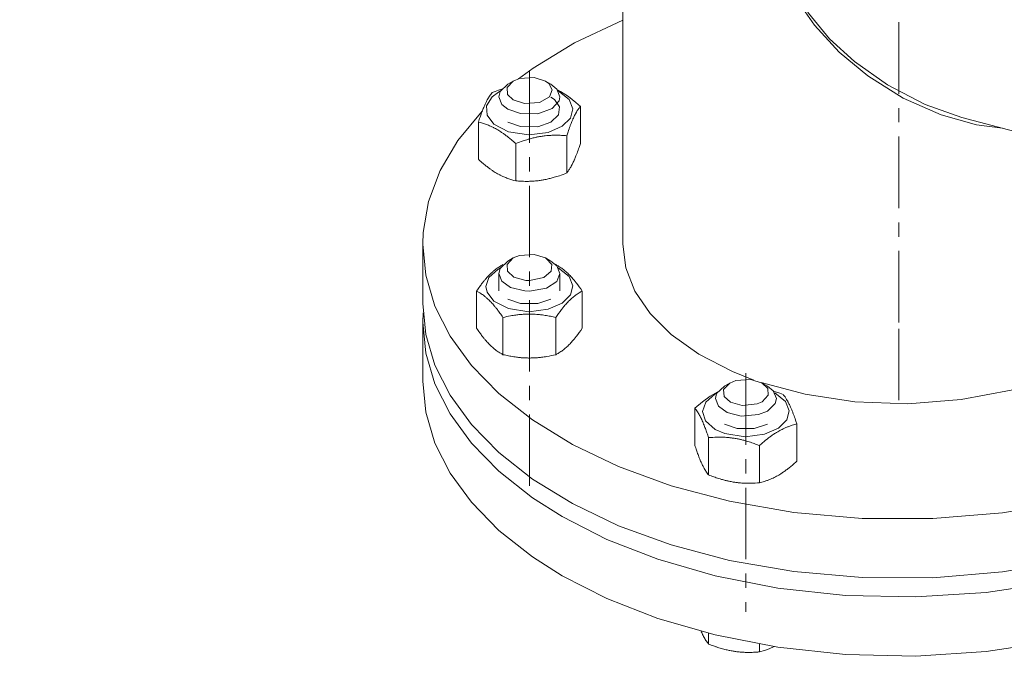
# Model space of a CAD drawing. Header units: millimetres. Extents: x 0 to 594, y 0 to 420.
# Tile 12 of 28: x 395 to 498, y 109 to 178. Entities that reach past the tile are written whole.
import ezdxf

# ---------------------------------------------------------------- set-up
doc = ezdxf.new("R2010")
doc.units = ezdxf.units.MM
doc.linetypes.add('K5LT_AXLED', pattern=[12, 7.5, -1.5, 1.5, -1.5])
doc.linetypes.add('K5LT_THIN', pattern=[0])
doc.layers.add('Системный слой', color=7, linetype='Continuous')
doc.layers.add('Системный слой (1)', color=7, linetype='Continuous', true_color=0x6c6c6c)
doc.styles.add('KDIMTEXTSTYLE', font='txt', dxfattribs={"width": 0.96, "oblique": 15, "height": 5})
doc.styles.add('KTEXTSTYLE', font='txt', dxfattribs={"width": 0.96, "height": 5})
doc.dimstyles.new('KDIMSTYLE (0.40)', dxfattribs={"dimtxt": 5, "dimasz": 1, "dimexe": 2, "dimexo": 0, "dimgap": 1, "dimtad": 1, "dimlfac": 2.5, "dimtxsty": 'KDIMTEXTSTYLE', "dimsah": 1, "dimcen": 0, "dimdle": 1, "dimadec": 0, "dimazin": 0, "dimtfac": 0.667, "dimtmove": 0, "dimatfit": 3, "dimfxl": 1, "dimtvp": 1, "dimtolj": 1, "dimtzin": 0, "dimarcsym": 0})

# ---------------------------------------------------------------- blocks, each defined once
blk = doc.blocks.new('D8')
at = {"layer": 'Системный слой (1)'}
for points in [[(349.6, 199.04), (352.43, 203.22), (348.62, 199.92), (349.44, 199.85)], [(286.06, 128.42), (289.87, 131.72), (289.05, 131.78), (288.89, 132.59)]]:
    blk.add_hatch(color=7, dxfattribs=at).paths.add_polyline_path(points)
at = {"layer": 'Системный слой (1)', "color": 7, "linetype": 'K5LT_THIN', "lineweight": 18, "true_color": 0xffffff}
for p, q in [((352.43, 203.22), (358.96, 210.58)), ((358.96, 210.58), (377.21, 210.58)), ((286.06, 128.42), (352.43, 203.22)), ((348.62, 199.92), (352.43, 203.22)), ((352.43, 203.22), (349.6, 199.04)), ((349.44, 199.85), (348.62, 199.92)), ((349.6, 199.04), (349.44, 199.85)), ((286.06, 128.42), (288.89, 132.59)), ((288.89, 132.59), (289.05, 131.78)), ((289.87, 131.72), (286.06, 128.42)), ((289.05, 131.78), (289.87, 131.72))]:
    blk.add_line(p, q, dxfattribs=at)
blk.add_wipeout([(360.96, 211.58), (360.96, 218.96), (374.64, 218.96), (374.64, 211.58)]).dxf.layer = 'Системный слой (1)'
at = {"layer": 'Системный слой (1)', "color": 7, "char_height": 5, "attachment_point": 1, "style": 'KTEXTSTYLE'}
for s, insert in [('\\fArial|b0|c204|p34;\\H5.0;\\W1.000;\\Q15;\\fGOST Type AU|b0|i0|c204|p34;\\Q15;\\W0.960;⌀', (360.96, 218.17)), ('\\fArial|b0|c204|p34;\\H5.0;\\W1.000;\\Q15;\\fGOST Type AU|b0|i0|c204|p34;\\Q15;\\W0.960;250', (364.27, 218.17))]:
    blk.add_mtext(s, dxfattribs=dict(at, insert=insert))
blk = doc.blocks.new('KDIMARROW_01')
at = {"layer": 'Системный слой'}
blk.add_hatch(color=0, dxfattribs=at).paths.add_polyline_path([(0, 0), (-5, 0.66), (-4.5, 0), (-5, -0.66)])
at = {"layer": 'Системный слой', "color": 0, "linetype": 'K5LT_THIN', "lineweight": 18}
for p, q in [((-4.5, 0), (-5, 0.66)), ((-5, 0.66), (0, 0)), ((0, 0), (-5, -0.66)), ((-5, -0.66), (-4.5, 0))]:
    blk.add_line(p, q, dxfattribs=at)
at = {"layer": 'Системный слой (1)', "color": 0, "linetype": 'K5LT_THIN', "lineweight": 18}
blk.add_line((319.25, 165.82), (318.85, 165.82), dxfattribs=at)
blk = doc.blocks.new('D11')
at = {"layer": 'Системный слой (1)'}
for points in [[(355.28, 174.23), (359.97, 176.09), (354.96, 175.5), (355.61, 174.99)], [(283.53, 156.13), (282.89, 156.65), (283.21, 157.41), (278.52, 155.55)]]:
    blk.add_hatch(color=7, dxfattribs=at).paths.add_polyline_path(points)
at = {"layer": 'Системный слой (1)', "color": 7, "linetype": 'K5LT_THIN', "lineweight": 18, "true_color": 0xffffff}
for p, q in [((359.97, 176.09), (377.21, 180.44)), ((377.21, 180.44), (394.81, 180.44)), ((278.52, 155.55), (359.97, 176.09)), ((354.96, 175.5), (359.97, 176.09)), ((359.97, 176.09), (355.28, 174.23)), ((355.61, 174.99), (354.96, 175.5)), ((355.28, 174.23), (355.61, 174.99)), ((278.52, 155.55), (283.21, 157.41)), ((283.21, 157.41), (282.89, 156.65)), ((283.53, 156.13), (278.52, 155.55)), ((282.89, 156.65), (283.53, 156.13))]:
    blk.add_line(p, q, dxfattribs=at)
blk.add_wipeout([(379.21, 181.44), (379.21, 188.82), (392.26, 188.82), (392.26, 181.44)]).dxf.layer = 'Системный слой (1)'
at = {"layer": 'Системный слой (1)', "color": 7, "char_height": 5, "attachment_point": 1, "style": 'KTEXTSTYLE'}
for s, insert in [('\\fArial|b0|c204|p34;\\H5.0;\\W1.000;\\Q15;\\fGOST Type AU|b0|i0|c204|p34;\\Q15;\\W0.960;⌀', (379.21, 188.02)), ('\\fArial|b0|c204|p34;\\H5.0;\\W1.000;\\Q15;\\fGOST Type AU|b0|i0|c204|p34;\\Q15;\\W0.960;210', (382.52, 188.02))]:
    blk.add_mtext(s, dxfattribs=dict(at, insert=insert))
blk = doc.blocks.new('U150')
at = {"layer": 'Системный слой (1)', "color": 7, "linetype": 'K5LT_THIN', "lineweight": 18, "true_color": 0xffffff}
for p, q in [((458.25, 236.86), (458.25, 252.2)), ((458.25, 154.22), (458.25, 187.84))]:
    blk.add_line(p, q, dxfattribs=at)
blk = doc.blocks.new('U187')
at = {"layer": 'Системный слой (1)', "color": 7, "linetype": 'K5LT_THIN', "lineweight": 18, "true_color": 0xffffff}
for p, q in [((477.39, 178.62), (478.37, 177.22)), ((478.37, 177.22), (480.98, 174.37)), ((480.98, 174.37), (483.97, 171.89)), ((483.97, 171.89), (487.69, 169.56)), ((487.69, 169.56), (491.67, 167.79)), ((491.67, 167.79), (495.41, 166.76)), ((495.41, 166.76), (498.11, 166.4))]:
    blk.add_line(p, q, dxfattribs=at)
blk = doc.blocks.new('U189')
at = {"layer": 'Системный слой (1)', "color": 7, "linetype": 'K5LT_THIN', "lineweight": 18, "true_color": 0xffffff}
for p, q in [((477.59, 178.74), (477.77, 178.47)), ((477.77, 178.47), (479.97, 175.78)), ((479.97, 175.78), (482.57, 173.38)), ((482.57, 173.38), (486.05, 170.93)), ((486.05, 170.93), (490.02, 168.88)), ((490.02, 168.88), (493.86, 167.53)), ((493.86, 167.53), (493.87, 167.53))]:
    blk.add_line(p, q, dxfattribs=at)
blk = doc.blocks.new('U195')
at = {"layer": 'Системный слой (1)', "color": 7, "linetype": 'K5LT_THIN', "lineweight": 18, "true_color": 0xffffff}
for p, q in [((458.25, 177.73), (453.18, 175.35)), ((453.18, 175.35), (448.84, 172.7)), ((448.84, 172.7), (447.29, 171.57)), ((443.5, 168.19), (440.95, 165.12)), ((440.95, 165.12), (439.08, 161.95)), ((439.08, 161.95), (437.86, 158.72)), ((437.86, 158.72), (437.3, 155.46)), ((437.3, 155.46), (437.25, 154.22)), ((437.25, 154.22), (437.57, 150.96)), ((437.57, 150.96), (438.53, 147.73)), ((438.53, 147.73), (440.12, 144.57)), ((440.12, 144.57), (442.36, 141.51)), ((442.36, 141.51), (445.24, 138.56)), ((445.24, 138.56), (448.77, 135.78)), ((448.77, 135.78), (452.96, 133.21)), ((517.15, 131.08), (522.1, 133.52)), ((522.1, 133.52), (522.61, 133.8)), ((522.61, 133.8), (523.35, 134.24)), ((452.96, 133.21), (457.81, 130.88)), ((457.81, 130.88), (463.32, 128.87)), ((511.48, 128.96), (517.15, 131.08)), ((463.32, 128.87), (469.47, 127.24)), ((505.11, 127.25), (511.48, 128.96)), ((469.47, 127.24), (476.2, 126.06)), ((498.14, 126.04), (505.11, 127.25)), ((476.2, 126.06), (483.39, 125.44)), ((483.39, 125.44), (490.8, 125.42)), ((490.8, 125.42), (498.14, 126.04))]:
    blk.add_line(p, q, dxfattribs=at)
blk = doc.blocks.new('U196')
at = {"layer": 'Системный слой (1)', "color": 7, "linetype": 'K5LT_THIN', "lineweight": 18, "true_color": 0xffffff}
for p, q in [((437.25, 148.01), (437.57, 144.75)), ((437.57, 144.75), (438.53, 141.53)), ((438.53, 141.53), (440.12, 138.37)), ((440.12, 138.37), (442.36, 135.3)), ((442.36, 135.3), (445.24, 132.36)), ((530.17, 133.2), (531.19, 134.23)), ((445.24, 132.36), (448.77, 129.58)), ((526.75, 130.31), (530.17, 133.2)), ((522.61, 127.6), (526.75, 130.31)), ((448.77, 129.58), (452.96, 127)), ((517.15, 124.88), (522.1, 127.31)), ((522.1, 127.31), (522.61, 127.6)), ((452.96, 127), (457.81, 124.68)), ((457.81, 124.68), (463.32, 122.66)), ((511.48, 122.76), (517.15, 124.88)), ((463.32, 122.66), (469.47, 121.03)), ((505.11, 121.05), (511.48, 122.76)), ((469.47, 121.03), (476.2, 119.86)), ((498.14, 119.84), (505.11, 121.05)), ((476.2, 119.86), (483.39, 119.23)), ((483.39, 119.23), (490.8, 119.22)), ((490.8, 119.22), (498.14, 119.84))]:
    blk.add_line(p, q, dxfattribs=at)
blk = doc.blocks.new('U197')
at = {"layer": 'Системный слой (1)', "color": 7, "linetype": 'K5LT_THIN', "lineweight": 18, "true_color": 0xffffff}
for p, q in [((437.28, 147.03), (437.25, 146.05)), ((437.25, 146.05), (437.57, 142.79)), ((437.57, 142.79), (438.53, 139.57)), ((438.53, 139.57), (440.12, 136.41)), ((440.12, 136.41), (442.36, 133.34)), ((532.03, 133.2), (533.18, 134.65)), ((442.36, 133.34), (445.24, 130.4)), ((529.05, 130.21), (532.03, 133.2)), ((445.24, 130.4), (448.77, 127.62)), ((525.37, 127.37), (529.05, 130.21)), ((448.77, 127.62), (451.9, 125.64)), ((520.98, 124.74), (525.37, 127.37)), ((451.9, 125.64), (456.59, 123.25)), ((515.86, 122.38), (520.98, 124.74)), ((456.59, 123.25), (461.94, 121.16)), ((510.01, 120.35), (515.86, 122.38)), ((461.94, 121.16), (467.94, 119.42)), ((503.49, 118.75), (510.01, 120.35)), ((467.94, 119.42), (474.54, 118.13)), ((474.54, 118.13), (481.63, 117.37)), ((496.41, 117.67), (503.49, 118.75)), ((481.63, 117.37), (489.02, 117.2)), ((489.02, 117.2), (496.41, 117.67))]:
    blk.add_line(p, q, dxfattribs=at)
blk = doc.blocks.new('U198')
at = {"layer": 'Системный слой (1)', "color": 7, "linetype": 'K5LT_THIN', "lineweight": 18, "true_color": 0xffffff}
for p, q in [((437.25, 139.85), (437.57, 136.59)), ((437.57, 136.59), (438.53, 133.36)), ((535.95, 133.3), (536.74, 135.75)), ((438.53, 133.36), (440.12, 130.2)), ((534.32, 130.11), (535.95, 133.3)), ((440.12, 130.2), (442.36, 127.14)), ((532.03, 127), (534.32, 130.11)), ((442.36, 127.14), (445.24, 124.19)), ((529.05, 124), (532.03, 127)), ((445.24, 124.19), (448.77, 121.41)), ((525.37, 121.17), (529.05, 124)), ((448.77, 121.41), (451.9, 119.43)), ((520.98, 118.54), (525.37, 121.17)), ((451.9, 119.43), (456.59, 117.04)), ((515.86, 116.17), (520.98, 118.54)), ((456.59, 117.04), (461.94, 114.95)), ((510.01, 114.14), (515.86, 116.17)), ((461.94, 114.95), (467.94, 113.22)), ((503.49, 112.54), (510.01, 114.14)), ((467.94, 113.22), (474.54, 111.93)), ((474.54, 111.93), (481.63, 111.16)), ((496.41, 111.47), (503.49, 112.54)), ((481.63, 111.16), (489.02, 111)), ((489.02, 111), (496.41, 111.47))]:
    blk.add_line(p, q, dxfattribs=at)
blk = doc.blocks.new('U225')
at = {"layer": 'Системный слой (1)', "color": 7, "linetype": 'K5LT_THIN', "lineweight": 18, "true_color": 0xffffff}
for p, q in [((458.25, 154.22), (458.57, 151.74)), ((458.57, 151.74), (459.53, 149.31)), ((459.53, 149.31), (461.12, 146.96)), ((461.12, 146.96), (463.35, 144.73)), ((463.35, 144.73), (466.23, 142.68)), ((466.23, 142.68), (469.76, 140.86)), ((507.76, 142.38), (508.4, 142.76)), ((502.49, 139.97), (506.56, 141.72)), ((506.56, 141.72), (507.76, 142.38)), ((469.76, 140.86), (472.01, 139.97)), ((472.77, 139.71), (477.41, 138.47)), ((499.04, 138.92), (501.74, 139.71)), ((493.8, 137.91), (499.04, 138.92)), ((477.41, 138.47), (482.61, 137.69)), ((482.61, 137.69), (488.19, 137.48)), ((488.19, 137.48), (493.8, 137.91))]:
    blk.add_line(p, q, dxfattribs=at)
blk = doc.blocks.new('U239')
at = {"layer": 'Системный слой (1)', "color": 7, "linetype": 'K5LT_THIN', "lineweight": 18, "true_color": 0xffffff}
for p, q in [((474.06, 138.82), (474.41, 138.7)), ((474.41, 138.7), (474.76, 138.58)), ((474.76, 138.58), (475.1, 138.45))]:
    blk.add_line(p, q, dxfattribs=at)
blk = doc.blocks.new('U240')
at = {"layer": 'Системный слой (1)', "color": 7, "linetype": 'K5LT_THIN', "lineweight": 18, "true_color": 0xffffff}
for p, q in [((467.42, 138.27), (468.22, 138.73)), ((465.83, 137.01), (466.61, 137.69)), ((466.61, 137.69), (467.42, 138.27))]:
    blk.add_line(p, q, dxfattribs=at)
blk = doc.blocks.new('U241')
at = {"layer": 'Системный слой (1)', "color": 7, "linetype": 'K5LT_THIN', "lineweight": 18, "true_color": 0xffffff}
for p, q in [((468.92, 135.34), (470.26, 134.88)), ((470.26, 134.88), (472.05, 134.87)), ((472.05, 134.87), (473.44, 135.34))]:
    blk.add_line(p, q, dxfattribs=at)
blk = doc.blocks.new('U242')
at = {"layer": 'Системный слой (1)', "color": 7, "linetype": 'K5LT_THIN', "lineweight": 18, "true_color": 0xffffff}
for p, q in [((467.91, 138.48), (468.15, 138.62)), ((474.21, 138.62), (475.34, 137.73)), ((466.62, 136.68), (466.96, 137.64)), ((466.96, 137.64), (467.91, 138.48)), ((475.34, 137.73), (475.74, 136.75)), ((466.93, 135.69), (466.62, 136.68)), ((475.74, 136.75), (475.48, 135.78)), ((467.95, 134.79), (466.93, 135.69)), ((475.48, 135.78), (474.61, 134.91)), ((468.97, 134.34), (467.95, 134.79)), ((474.61, 134.91), (473.14, 134.27)), ((471.12, 134.01), (468.97, 134.34)), ((473.14, 134.27), (471.12, 134.01))]:
    blk.add_line(p, q, dxfattribs=at)
blk = doc.blocks.new('U250')
at = {"layer": 'Системный слой (1)', "color": 7, "linetype": 'K5LT_THIN', "lineweight": 18, "true_color": 0xffffff}
for p, q in [((473.12, 111.58), (473.63, 111.76)), ((473.63, 111.76), (474.14, 111.99)), ((472.61, 111.44), (473.12, 111.58))]:
    blk.add_line(p, q, dxfattribs=at)
blk = doc.blocks.new('U251')
at = {"layer": 'Системный слой (1)', "color": 7, "linetype": 'K5LT_THIN', "lineweight": 18, "true_color": 0xffffff}
for p, q in [((469.48, 139.65), (468.83, 138.97)), ((470.13, 139.92), (469.48, 139.65)), ((471.69, 140.03), (470.13, 139.92)), ((472.88, 139.65), (471.69, 140.03)), ((473.47, 139.09), (472.88, 139.65)), ((468.83, 138.97), (468.89, 138.25)), ((473.52, 138.38), (473.47, 139.09)), ((468.89, 138.25), (469.56, 137.65)), ((469.56, 137.65), (470.79, 137.3)), ((472.35, 137.46), (472.88, 137.69)), ((472.88, 137.69), (473.52, 138.38)), ((470.79, 137.3), (472.35, 137.46))]:
    blk.add_line(p, q, dxfattribs=at)
blk = doc.blocks.new('U252')
at = {"layer": 'Системный слой (1)', "color": 7, "linetype": 'K5LT_THIN', "lineweight": 18, "true_color": 0xffffff}
for p, q in [((466.48, 113.59), (466.5, 113.54)), ((466.5, 113.54), (466.52, 113.5)), ((466.52, 113.5), (466.54, 113.46))]:
    blk.add_line(p, q, dxfattribs=at)
blk = doc.blocks.new('U253')
at = {"layer": 'Системный слой (1)', "color": 7, "linetype": 'K5LT_THIN', "lineweight": 18, "true_color": 0xffffff}
for p, q in [((468.11, 138.55), (467.98, 138.02)), ((468.92, 139.33), (468.11, 138.55)), ((474.06, 138.82), (473.44, 139.33)), ((474.38, 138.02), (474.06, 138.82)), ((467.98, 138.02), (468.29, 137.22)), ((474.24, 137.49), (474.38, 138.02)), ((468.29, 137.22), (469.21, 136.56)), ((469.21, 136.56), (470.7, 136.19)), ((472.52, 136.34), (473.44, 136.71)), ((473.44, 136.71), (474.24, 137.49)), ((470.7, 136.19), (472.52, 136.34))]:
    blk.add_line(p, q, dxfattribs=at)
blk = doc.blocks.new('U254')
at = {"layer": 'Системный слой (1)', "color": 7, "linetype": 'K5LT_THIN', "lineweight": 18, "true_color": 0xffffff}
for p, q in [((446.19, 152.45), (445.38, 151.67)), ((451.33, 151.94), (450.71, 152.45)), ((445.38, 151.67), (445.25, 151.14)), ((445.25, 151.14), (445.56, 150.34)), ((451.32, 150.32), (451.65, 151.14)), ((451.65, 151.14), (451.33, 151.94)), ((445.56, 150.34), (446.48, 149.68)), ((450.23, 149.61), (451.32, 150.32)), ((446.48, 149.68), (447.97, 149.32)), ((447.97, 149.32), (448.45, 149.29)), ((448.45, 149.29), (450.23, 149.61))]:
    blk.add_line(p, q, dxfattribs=at)
blk = doc.blocks.new('U255')
at = {"layer": 'Системный слой (1)', "color": 7, "linetype": 'K5LT_THIN', "lineweight": 18, "true_color": 0xffffff}
for p, q in [((447.4, 153.04), (446.75, 152.78)), ((448.96, 153.15), (447.4, 153.04)), ((450.15, 152.78), (448.96, 153.15)), ((446.75, 152.78), (446.1, 152.09)), ((446.1, 152.09), (446.16, 151.38)), ((450.22, 152.73), (450.15, 152.78)), ((450.79, 152.1), (450.22, 152.73)), ((450.74, 151.38), (450.79, 152.1)), ((446.16, 151.38), (446.83, 150.77)), ((449.96, 150.72), (450.74, 151.38)), ((446.83, 150.77), (448.06, 150.43)), ((448.06, 150.43), (448.45, 150.41)), ((448.45, 150.41), (449.96, 150.72))]:
    blk.add_line(p, q, dxfattribs=at)
blk = doc.blocks.new('U256')
at = {"layer": 'Системный слой (1)', "color": 7, "linetype": 'K5LT_THIN', "lineweight": 18, "true_color": 0xffffff}
for p, q in [((451.4, 170.41), (451.73, 170.24)), ((451.73, 170.24), (452.54, 169.73)), ((452.54, 169.73), (453.34, 169.1)), ((453.34, 169.1), (453.8, 168.69))]:
    blk.add_line(p, q, dxfattribs=at)
blk = doc.blocks.new('U257')
at = {"layer": 'Системный слой (1)', "color": 7, "linetype": 'K5LT_THIN', "lineweight": 18, "true_color": 0xffffff}
for p, q in [((451.07, 169.39), (450.71, 169.64)), ((451.61, 168.63), (451.07, 169.39)), ((451.51, 167.8), (451.61, 168.63)), ((450.71, 167.02), (451.51, 167.8)), ((446.19, 167.02), (447.53, 166.56)), ((447.53, 166.56), (449.32, 166.55)), ((449.32, 166.55), (450.71, 167.02))]:
    blk.add_line(p, q, dxfattribs=at)
blk = doc.blocks.new('U258')
at = {"layer": 'Системный слой (1)', "color": 7, "linetype": 'K5LT_THIN', "lineweight": 18, "true_color": 0xffffff}
for p, q in [((443.95, 168.75), (444.53, 169.67)), ((444.53, 169.67), (445.22, 170.19)), ((445.22, 170.19), (445.42, 170.3)), ((451.48, 170.3), (452.61, 169.41)), ((444, 167.76), (443.95, 168.75)), ((452.61, 169.41), (453.01, 168.43)), ((444.73, 166.81), (444, 167.76)), ((453.01, 168.43), (452.75, 167.46)), ((446.24, 166.03), (444.73, 166.81)), ((451.88, 166.6), (450.41, 165.95)), ((452.75, 167.46), (451.88, 166.6)), ((448.39, 165.7), (446.24, 166.03)), ((450.41, 165.95), (448.39, 165.7))]:
    blk.add_line(p, q, dxfattribs=at)
blk = doc.blocks.new('U259')
at = {"layer": 'Системный слой (1)', "color": 7, "linetype": 'K5LT_THIN', "lineweight": 18, "true_color": 0xffffff}
for p, q in [((444.53, 170.13), (444.87, 170.26)), ((444.87, 170.26), (445.22, 170.39)), ((445.22, 170.39), (445.56, 170.5))]:
    blk.add_line(p, q, dxfattribs=at)
blk = doc.blocks.new('U260')
at = {"layer": 'Системный слой (1)', "color": 7, "linetype": 'K5LT_THIN', "lineweight": 18, "true_color": 0xffffff}
for p, q in [((445.68, 152.08), (445.69, 152.08)), ((451.2, 152.08), (451.22, 152.08))]:
    blk.add_line(p, q, dxfattribs=at)
blk = doc.blocks.new('U261')
at = {"layer": 'Системный слой (1)', "color": 7, "linetype": 'K5LT_THIN', "lineweight": 18, "true_color": 0xffffff}
for p, q in [((446.19, 148.46), (447.53, 148)), ((447.53, 148), (449.32, 147.99)), ((449.32, 147.99), (450.71, 148.46))]:
    blk.add_line(p, q, dxfattribs=at)
blk = doc.blocks.new('U262')
at = {"layer": 'Системный слой (1)', "color": 7, "linetype": 'K5LT_THIN', "lineweight": 18, "true_color": 0xffffff}
for p, q in [((444.2, 150.73), (445.14, 151.58)), ((445.14, 151.58), (445.42, 151.74)), ((451.48, 151.74), (452.61, 150.85)), ((443.89, 149.77), (444.2, 150.73)), ((452.61, 150.85), (453.01, 149.87)), ((444, 149.2), (443.89, 149.77)), ((444.73, 148.25), (444, 149.2)), ((452.75, 148.9), (451.88, 148.04)), ((453.01, 149.87), (452.75, 148.9)), ((446.24, 147.47), (444.73, 148.25)), ((451.88, 148.04), (450.41, 147.39)), ((448.39, 147.14), (446.24, 147.47)), ((450.41, 147.39), (448.39, 147.14))]:
    blk.add_line(p, q, dxfattribs=at)
blk = doc.blocks.new('U263')
at = {"layer": 'Системный слой (1)', "color": 7, "linetype": 'K5LT_THIN', "lineweight": 18, "true_color": 0xffffff}
for p, q in [((446.19, 171.01), (445.38, 170.23)), ((451.33, 170.5), (450.71, 171.01)), ((445.38, 170.23), (445.25, 169.7)), ((445.25, 169.7), (445.56, 168.9)), ((451.65, 169.7), (451.33, 170.5)), ((451.56, 169.27), (451.65, 169.7)), ((445.56, 168.9), (446.19, 168.4)), ((450.84, 168.47), (451.56, 169.27)), ((446.19, 168.4), (447.53, 167.93)), ((447.53, 167.93), (449.32, 167.92)), ((449.32, 167.92), (450.84, 168.47))]:
    blk.add_line(p, q, dxfattribs=at)
blk = doc.blocks.new('U264')
at = {"layer": 'Системный слой (1)', "color": 7, "linetype": 'K5LT_THIN', "lineweight": 18, "true_color": 0xffffff}
for p, q in [((448.96, 171.71), (447.4, 171.6)), ((450.15, 171.33), (448.96, 171.71)), ((446.75, 171.33), (446.1, 170.65)), ((446.1, 170.65), (446.16, 169.94)), ((447.4, 171.6), (446.75, 171.33)), ((450.48, 171.09), (450.15, 171.33)), ((450.85, 170.42), (450.48, 171.09)), ((446.16, 169.94), (446.75, 169.38)), ((449.5, 169.11), (450.56, 169.7)), ((450.56, 169.7), (450.85, 170.42)), ((446.75, 169.38), (447.94, 169)), ((447.94, 169), (449.5, 169.11))]:
    blk.add_line(p, q, dxfattribs=at)

msp = doc.modelspace()

# ---------------------------------------------------------------- linework, layer by layer
at = {"layer": 'Системный слой (1)', "color": 30, "linetype": 'K5LT_AXLED', "lineweight": 18, "true_color": 0xff8000}
for p, q in [((487.2516, 146.0113), (487.2516, 263.8042)), ((448.4487, 172.3548), (448.4487, 128.7627)), ((487.2516, 137.8463), (487.2516, 148.0517)), ((471.1789, 140.6724), (471.1789, 115.6394))]:
    msp.add_line(p, q, dxfattribs=at)
at = {"layer": 'Системный слой (1)', "color": 7, "linetype": 'K5LT_THIN', "lineweight": 18, "true_color": 0xffffff}
for p, q in [((446.7516, 171.3346), (446.1859, 171.008)), ((450.1457, 171.3346), (450.7114, 171.008)), ((453.8024, 164.7877), (453.8024, 168.695)), ((493.8636, 167.5345), (502.3373, 165.2639)), ((493.8636, 167.5345), (493.8657, 167.5339)), ((493.8657, 167.5339), (493.8657, 167.5339)), ((443.095, 163.1312), (443.095, 167.0385)), ((452.3678, 161.6967), (452.3678, 165.604)), ((447.0141, 160.8685), (447.0141, 164.7758)), ((437.2516, 148.0113), (437.2516, 154.2167)), ((446.7516, 152.7755), (446.1859, 152.4489)), ((450.1457, 152.7755), (450.7114, 152.4489)), ((445.2487, 149.3219), (445.2487, 151.1425)), ((451.6487, 149.3219), (451.6487, 151.1425)), ((442.9061, 145.4003), (442.9061, 149.3076)), ((453.9912, 145.4003), (453.9912, 149.3076)), ((437.2516, 139.8463), (437.2516, 146.0517)), ((445.6774, 142.629), (445.6774, 146.5363)), ((451.2199, 142.629), (451.2199, 146.5363)), ((469.4818, 139.6522), (468.9162, 139.3256)), ((472.876, 139.6522), (473.4416, 139.3256)), ((465.8252, 133.1052), (465.8252, 137.0125)), ((476.5326, 131.4488), (476.5326, 135.3561)), ((467.2597, 130.0142), (467.2597, 133.9215)), ((472.6134, 129.186), (472.6134, 133.0933)), ((467.2597, 113.3868), (467.2597, 112.2648)), ((472.6134, 112.2437), (472.6134, 111.4366))]:
    msp.add_line(p, q, dxfattribs=at)
for points, knots in [([(443.095, 167.0385), (443.1507, 167.2094), (443.2323, 167.4532), (443.3713, 167.849), (443.4872, 168.1617), (443.6076, 168.4647), (443.7078, 168.7035), (443.8085, 168.9287), (443.8921, 169.1028), (443.9643, 169.2458), (444.0412, 169.3914), (444.1417, 169.5684), (444.3097, 169.8396), (444.4383, 170.0161), (444.5295, 170.1295)], [0, 0, 0, 0, 1.79292067, 2.60689452, 4.3966445, 5.4235888, 6.35058924, 7.49983039, 8.53318741, 8.9347975, 9.73445796, 10.91540832, 12.06338776, 15, 15, 15, 15]), ([(453.8024, 168.695), (453.7392, 168.6164), (453.6468, 168.4932), (453.525, 168.3113), (453.4314, 168.1615), (453.352, 168.0244), (453.2713, 167.8765), (453.1972, 167.7338), (453.1099, 167.5542), (453.0132, 167.3433), (452.9205, 167.1273), (452.8181, 166.8746), (452.683, 166.5235), (452.5285, 166.089), (452.4129, 165.742), (452.3678, 165.604)], [0, 0, 0, 0, 2.16740212, 3.14326416, 4.10062144, 5.2997801, 5.78516139, 6.77396186, 7.74689331, 8.66319342, 9.9581603, 10.80659157, 12.05516695, 14.45325251, 16, 16, 16, 16]), ([(447.0141, 164.7758), (446.8523, 164.9231), (446.6292, 165.1195), (446.297, 165.3947), (446.0305, 165.6048), (445.7369, 165.8204), (445.4754, 165.9988), (445.2339, 166.1522), (445.006, 166.2867), (444.8184, 166.3889), (444.6038, 166.4991), (444.3216, 166.6325), (443.7909, 166.8468), (443.3716, 166.971), (443.095, 167.0385)], [0, 0, 0, 0, 1.90502276, 2.60689452, 3.8443326, 4.96854384, 5.9570695, 6.81329934, 7.70142944, 8.53318741, 8.9347975, 10.13277608, 11.73854707, 15, 15, 15, 15]), ([(452.3678, 165.604), (452.1851, 165.6203), (451.9154, 165.6394), (451.5254, 165.6544), (451.2564, 165.6578), (450.9398, 165.6539), (450.687, 165.6438), (450.3858, 165.6232), (450.0807, 165.5947), (449.705, 165.5448), (449.3928, 165.4904), (449.0754, 165.4264), (448.7424, 165.3493), (448.2784, 165.2223), (447.7004, 165.0383), (447.2675, 164.8768), (447.0141, 164.7758)], [0, 0, 0, 0, 1.78480478, 2.6182702, 3.75318462, 4.35691028, 5.63101635, 6.14673398, 7.19733448, 8.49980778, 9.67094573, 10.12610383, 11.48200355, 12.80861488, 14.52187185, 17, 17, 17, 17]), ([(452.3678, 161.6967), (452.431, 161.7753), (452.5234, 161.8985), (452.6452, 162.0804), (452.7388, 162.2301), (452.8182, 162.3673), (452.8989, 162.5152), (452.973, 162.6579), (453.0604, 162.8375), (453.157, 163.0484), (453.2497, 163.2644), (453.3521, 163.5171), (453.4872, 163.8682), (453.6417, 164.3027), (453.7574, 164.6497), (453.8024, 164.7877)], [0, 0, 0, 0, 2.16740212, 3.14326416, 4.10062144, 5.2997801, 5.78516139, 6.77396186, 7.74689331, 8.66319342, 9.9581603, 10.80659157, 12.05516695, 14.45325251, 16, 16, 16, 16]), ([(443.095, 163.1312), (443.2568, 162.9839), (443.4799, 162.7875), (443.8121, 162.5123), (444.0786, 162.3022), (444.3722, 162.0866), (444.6337, 161.9082), (444.8752, 161.7548), (445.1031, 161.6203), (445.2907, 161.5181), (445.5053, 161.4079), (445.7875, 161.2745), (446.3182, 161.0602), (446.7375, 160.936), (447.0141, 160.8685)], [0, 0, 0, 0, 1.90502276, 2.60689452, 3.8443326, 4.96854384, 5.9570695, 6.81329934, 7.70142944, 8.53318741, 8.9347975, 10.13277608, 11.73854707, 15, 15, 15, 15]), ([(447.0141, 160.8685), (447.1969, 160.8522), (447.4666, 160.8331), (447.8566, 160.8181), (448.1256, 160.8147), (448.4422, 160.8186), (448.695, 160.8287), (448.9962, 160.8492), (449.3013, 160.8778), (449.677, 160.9276), (449.9892, 160.9821), (450.3065, 161.0461), (450.6396, 161.1232), (451.1036, 161.2502), (451.6815, 161.4342), (452.1145, 161.5957), (452.3678, 161.6967)], [0, 0, 0, 0, 1.78480478, 2.6182702, 3.75318462, 4.35691028, 5.63101635, 6.14673398, 7.19733448, 8.49980778, 9.67094573, 10.12610383, 11.48200355, 12.80861488, 14.52187185, 17, 17, 17, 17]), ([(442.9061, 149.3076), (443.0138, 149.466), (443.1715, 149.6916), (443.4063, 150.0106), (443.6016, 150.2643), (443.8048, 150.5125), (443.9897, 150.7253), (444.1604, 150.9105), (444.3261, 151.0791), (444.4838, 151.2296), (444.6599, 151.3872), (444.8558, 151.5486), (445.1162, 151.7424), (445.3902, 151.9205), (445.5904, 152.0329), (445.6774, 152.0789)], [0, 0, 0, 0, 1.91244871, 2.78068749, 4.10062144, 5.2997801, 6.27754197, 7.2675193, 8.21485807, 9.10206657, 9.9581603, 11.22579665, 12.46383647, 14.45325251, 16, 16, 16, 16]), ([(451.2199, 152.0789), (451.3276, 152.0219), (451.5059, 151.9204), (451.741, 151.7675), (451.9365, 151.6281), (452.09, 151.5086), (452.2459, 151.3787), (452.3891, 151.2525), (452.5578, 151.0925), (452.7194, 150.9285), (452.8738, 150.7624), (453.0235, 150.5927), (453.1943, 150.3895), (453.5197, 149.981), (453.7924, 149.6001), (453.9912, 149.3076)], [0, 0, 0, 0, 1.91244871, 3.14326416, 4.10062144, 5.2997801, 5.78516139, 6.77396186, 7.74689331, 8.66319342, 9.53045066, 10.38342183, 11.22579665, 12.46383647, 16, 16, 16, 16]), ([(445.6774, 146.5363), (445.5697, 146.6947), (445.412, 146.9203), (445.1772, 147.2393), (444.9818, 147.493), (444.7787, 147.7412), (444.5938, 147.954), (444.4231, 148.1392), (444.2574, 148.3078), (444.0997, 148.4583), (443.9236, 148.6159), (443.7277, 148.7773), (443.4673, 148.9712), (443.1933, 149.1492), (442.9931, 149.2616), (442.9061, 149.3076)], [0, 0, 0, 0, 1.91244871, 2.78068749, 4.10062144, 5.2997801, 6.27754197, 7.2675193, 8.21485807, 9.10206657, 9.9581603, 11.22579665, 12.46383647, 14.45325251, 16, 16, 16, 16]), ([(453.9912, 149.3076), (453.8835, 149.2507), (453.7053, 149.1492), (453.4702, 148.9962), (453.2746, 148.8568), (453.1211, 148.7373), (452.9652, 148.6075), (452.8221, 148.4812), (452.6534, 148.3212), (452.4918, 148.1572), (452.3374, 147.9911), (452.1877, 147.8214), (452.0169, 147.6182), (451.6915, 147.2097), (451.4188, 146.8288), (451.2199, 146.5363)], [0, 0, 0, 0, 1.91244871, 3.14326416, 4.10062144, 5.2997801, 5.78516139, 6.77396186, 7.74689331, 8.66319342, 9.53045066, 10.38342183, 11.22579665, 12.46383647, 16, 16, 16, 16]), ([(451.2199, 146.5363), (451.0308, 146.5809), (450.7515, 146.6417), (450.2828, 146.7291), (449.8656, 146.7934), (449.4798, 146.8362), (449.168, 146.8622), (448.8521, 146.8808), (448.4632, 146.8891), (448.1399, 146.8829), (447.8112, 146.868), (447.4664, 146.8425), (446.986, 146.7872), (446.3879, 146.6927), (445.9396, 146.5981), (445.6774, 146.5363)], [0, 0, 0, 0, 1.67981626, 2.46425431, 4.10062144, 5.2997801, 5.78516139, 6.77396186, 7.99981908, 9.10206657, 9.53045066, 10.80829449, 12.05516695, 13.66764409, 16, 16, 16, 16]), ([(442.9061, 145.4003), (443.0138, 145.2419), (443.1715, 145.0163), (443.4063, 144.6972), (443.6016, 144.4436), (443.8048, 144.1954), (443.9897, 143.9826), (444.1604, 143.7974), (444.3261, 143.6288), (444.4838, 143.4783), (444.6599, 143.3207), (444.8558, 143.1593), (445.1162, 142.9654), (445.3902, 142.7874), (445.5904, 142.675), (445.6774, 142.629)], [0, 0, 0, 0, 1.91244871, 2.78068749, 4.10062144, 5.2997801, 6.27754197, 7.2675193, 8.21485807, 9.10206657, 9.9581603, 11.22579665, 12.46383647, 14.45325251, 16, 16, 16, 16]), ([(451.2199, 142.629), (451.3276, 142.6859), (451.5059, 142.7874), (451.741, 142.9404), (451.9365, 143.0798), (452.09, 143.1992), (452.2459, 143.3291), (452.3891, 143.4554), (452.5578, 143.6154), (452.7194, 143.7794), (452.8738, 143.9455), (453.0235, 144.1152), (453.1943, 144.3184), (453.5197, 144.7269), (453.7924, 145.1078), (453.9912, 145.4003)], [0, 0, 0, 0, 1.91244871, 3.14326416, 4.10062144, 5.2997801, 5.78516139, 6.77396186, 7.74689331, 8.66319342, 9.53045066, 10.38342183, 11.22579665, 12.46383647, 16, 16, 16, 16]), ([(445.6774, 142.629), (445.8665, 142.5844), (446.1458, 142.5236), (446.6145, 142.4362), (447.0317, 142.3719), (447.4175, 142.3292), (447.7294, 142.3031), (448.0452, 142.2845), (448.4342, 142.2762), (448.7574, 142.2824), (449.0364, 142.295), (449.3332, 142.3149), (449.7683, 142.3592), (450.417, 142.4541), (450.913, 142.5567), (451.2199, 142.629)], [0, 0, 0, 0, 1.67981626, 2.46425431, 4.10062144, 5.2997801, 5.78516139, 6.77396186, 7.99981908, 9.10206657, 9.53045066, 10.38342183, 11.6431022, 13.2698425, 16, 16, 16, 16]), ([(475.0981, 138.447), (475.1612, 138.3684), (475.2536, 138.2453), (475.3754, 138.0634), (475.469, 137.9136), (475.5485, 137.7764), (475.6292, 137.6285), (475.7033, 137.4858), (475.7906, 137.3063), (475.8872, 137.0954), (475.98, 136.8794), (476.0824, 136.6267), (476.2175, 136.2756), (476.372, 135.8411), (476.4876, 135.494), (476.5326, 135.3561)], [0, 0, 0, 0, 2.16740212, 3.14326416, 4.10062144, 5.2997801, 5.78516139, 6.77396186, 7.74689331, 8.66319342, 9.9581603, 10.80659157, 12.05516695, 14.45325251, 16, 16, 16, 16]), ([(467.2597, 133.9215), (467.204, 134.0924), (467.1223, 134.3362), (466.9834, 134.732), (466.8675, 135.0448), (466.7471, 135.3477), (466.6469, 135.5866), (466.5462, 135.8117), (466.4626, 135.9858), (466.3903, 136.1288), (466.3135, 136.2744), (466.213, 136.4515), (466.045, 136.7226), (465.9164, 136.8991), (465.8252, 137.0125)], [0, 0, 0, 0, 1.79292067, 2.60689452, 4.3966445, 5.4235888, 6.35058924, 7.49983039, 8.53318741, 8.9347975, 9.73445796, 10.91540832, 12.06338776, 15, 15, 15, 15]), ([(476.5326, 135.3561), (476.3708, 135.3166), (476.1477, 135.2553), (475.8155, 135.147), (475.549, 135.0493), (475.2554, 134.9258), (474.9938, 134.8023), (474.7524, 134.6769), (474.5245, 134.5482), (474.3369, 134.4339), (474.1223, 134.2962), (473.8785, 134.1299), (473.455, 133.8165), (473.0333, 133.4694), (472.7178, 133.1883), (472.6134, 133.0933)], [0, 0, 0, 0, 2.03202427, 2.78068749, 4.10062144, 5.2997801, 6.35420746, 7.2675193, 8.21485807, 9.10206657, 9.53045066, 10.80829449, 12.05516695, 14.68751572, 16, 16, 16, 16]), ([(472.6134, 133.0933), (472.4307, 133.1662), (472.1609, 133.2687), (471.7082, 133.4262), (471.3053, 133.5528), (470.9325, 133.6532), (470.6314, 133.7258), (470.3263, 133.7917), (469.9506, 133.8581), (469.6384, 133.9002), (469.3689, 133.9292), (469.0821, 133.9537), (468.6619, 133.9745), (468.0353, 133.9764), (467.5562, 133.948), (467.2597, 133.9215)], [0, 0, 0, 0, 1.67981626, 2.46425431, 4.10062144, 5.2997801, 5.78516139, 6.77396186, 7.99981908, 9.10206657, 9.53045066, 10.38342183, 11.6431022, 13.2698425, 16, 16, 16, 16]), ([(465.8252, 133.1052), (465.8809, 132.9344), (465.9626, 132.6906), (466.1016, 132.2947), (466.2174, 131.982), (466.3378, 131.679), (466.438, 131.4402), (466.5387, 131.215), (466.6224, 131.0409), (466.6946, 130.898), (466.7714, 130.7523), (466.8719, 130.5753), (467.04, 130.3041), (467.1686, 130.1277), (467.2597, 130.0142)], [0, 0, 0, 0, 1.79292067, 2.60689452, 4.3966445, 5.4235888, 6.35058924, 7.49983039, 8.53318741, 8.9347975, 9.73445796, 10.91540832, 12.06338776, 15, 15, 15, 15]), ([(472.6134, 129.186), (472.7752, 129.2255), (472.9983, 129.2868), (473.3305, 129.3951), (473.5971, 129.4928), (473.8907, 129.6163), (474.1522, 129.7398), (474.3937, 129.8652), (474.6215, 129.9939), (474.8091, 130.1082), (475.0238, 130.2459), (475.2675, 130.4122), (475.691, 130.7256), (476.1127, 131.0726), (476.4282, 131.3537), (476.5326, 131.4488)], [0, 0, 0, 0, 2.03202427, 2.78068749, 4.10062144, 5.2997801, 6.35420746, 7.2675193, 8.21485807, 9.10206657, 9.53045066, 10.80829449, 12.05516695, 14.68751572, 16, 16, 16, 16]), ([(467.2597, 130.0142), (467.4424, 129.9414), (467.7122, 129.8389), (468.1649, 129.6814), (468.5679, 129.5548), (468.9406, 129.4544), (469.2418, 129.3817), (469.5469, 129.3159), (469.9226, 129.2495), (470.2348, 129.2074), (470.5043, 129.1783), (470.791, 129.1538), (471.2112, 129.1331), (471.8378, 129.1311), (472.3169, 129.1595), (472.6134, 129.186)], [0, 0, 0, 0, 1.67981626, 2.46425431, 4.10062144, 5.2997801, 5.78516139, 6.77396186, 7.99981908, 9.10206657, 9.53045066, 10.38342183, 11.6431022, 13.2698425, 16, 16, 16, 16]), ([(466.5425, 113.4602), (466.5756, 113.3887), (466.6406, 113.2535), (466.7444, 113.0521), (466.8578, 112.8491), (467.0231, 112.5804), (467.158, 112.3926), (467.2498, 112.2771), (467.2597, 112.2648)], [0, 0, 0, 0, 1.2286886, 2.40797336, 3.8571296, 5.46193539, 8.61753361, 9, 9, 9, 9]), ([(467.2597, 112.2648), (467.438, 112.1937), (467.7133, 112.0889), (468.1643, 111.9321), (468.5973, 111.7963), (469.0728, 111.6698), (469.5149, 111.5721), (469.7949, 111.5225), (469.9366, 111.5006)], [0, 0, 0, 0, 1.84330452, 2.83085259, 4.59541038, 6.21827602, 7.59352896, 9, 9, 9, 9]), ([(469.9366, 111.5006), (470.0604, 111.4815), (470.3029, 111.4487), (470.6903, 111.4111), (471.1135, 111.387), (471.4656, 111.3824), (471.8479, 111.3879), (472.1948, 111.4029), (472.4907, 111.4256), (472.6134, 111.4366)], [0, 0, 0, 0, 1.36520955, 2.67552596, 4.28569956, 6.0688171, 6.61385763, 8.58985194, 10, 10, 10, 10])]:
    msp.add_open_spline(points, degree=3, knots=knots, dxfattribs=at)

# ---------------------------------------------------------------- block references
at = {"layer": 'Системный слой (1)'}
for name in ['U150', 'U187', 'U189', 'U195', 'U264', 'U263', 'U258', 'U259', 'U257', 'U256', 'U225', 'U255', 'U254', 'U260', 'U262', 'U196', 'U261', 'U197', 'U198', 'U251', 'U240', 'U242', 'U253', 'U239', 'U241', 'U252', 'U250']:
    msp.add_blockref(name, (0, 0), dxfattribs=at)

# ---------------------------------------------------------------- dimensions: what is measured, and where the dimension line sits
at = {"layer": 'Системный слой (1)', "color": 7}
dim = msp.add_diameter_dim_2p(p1=(236.2887, 72.3154), p2=(402.2053, 259.3226), dimstyle='KDIMSTYLE (0.40)', override={"dimtih": 1, "dimtoh": 1, "dimpost": '\\fGOST Type AU|b0|c204|p34;\\H5.0;\\W0.960;\\Q15;<>', "dimblk1": 'KDIMARROW_01', "dimblk2": 'KDIMARROW_01', "dimclrt": 7, "dimtol": 1, "dimtp": 0, "dimtm": 0, "dimtdec": 5, "dimtmove": 1, "dimatfit": 2, "dimtolj": 1}, dxfattribs=at)
dim.commit()
dim.dimension.update_dxf_attribs({"geometry": 'D8', "text_midpoint": (360.9585, 210.5785), "dimtype": 163})

# ---------------------------------------------------------------- next in the draw order: dimensions: what is measured, and where the dimension line sits
dim = msp.add_diameter_dim_2p(p1=(217.4346, 140.1432), p2=(421.0594, 191.4947), dimstyle='KDIMSTYLE (0.40)', override={"dimtih": 1, "dimtoh": 1, "dimpost": '\\fGOST Type AU|b0|c204|p34;\\H5.0;\\W0.960;\\Q15;<>', "dimblk1": 'KDIMARROW_01', "dimblk2": 'KDIMARROW_01', "dimclrt": 7, "dimtol": 1, "dimtp": 0, "dimtm": 0, "dimtdec": 5, "dimtmove": 1, "dimatfit": 2, "dimtolj": 1}, dxfattribs=at)
dim.commit()
dim.dimension.update_dxf_attribs({"geometry": 'D11', "text_midpoint": (379.214, 180.4375), "dimtype": 163})

doc.saveas('drawing.dxf')
